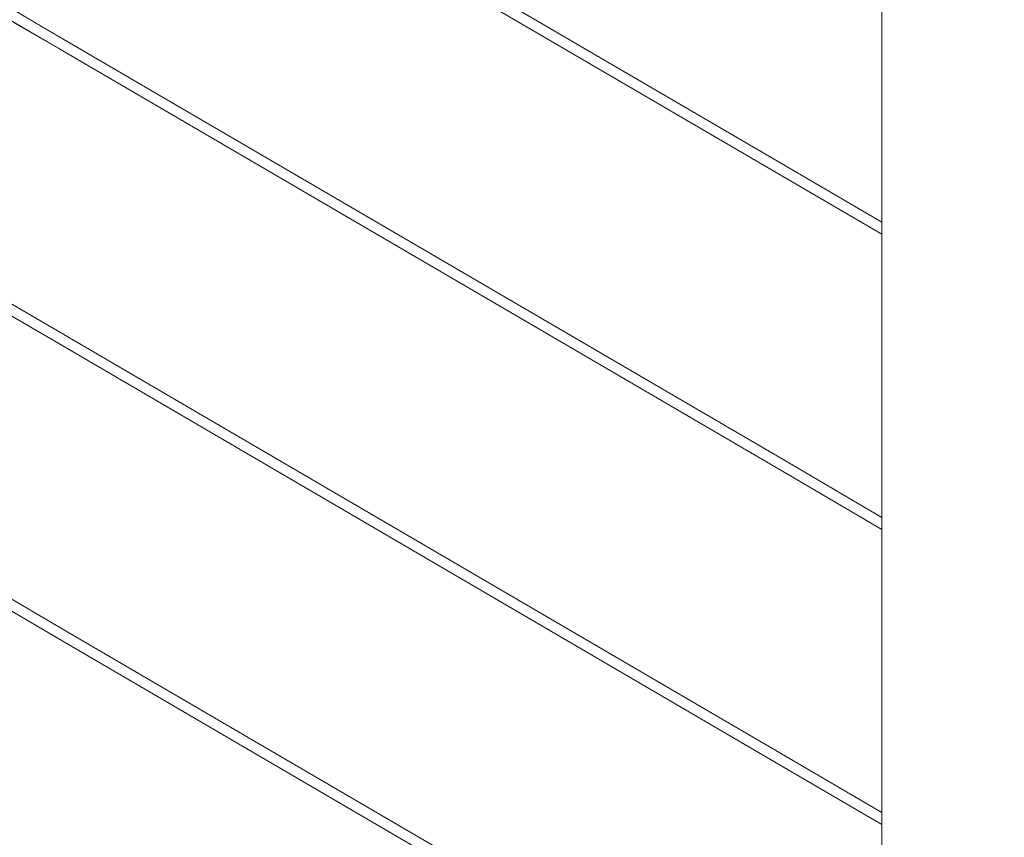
# Model space of a CAD drawing. Header units: millimetres. Extents: x -101298 to -58298, y 45839 to 66839.
# Tile 72 of 124: x -84343 to -83965, y 58764 to 59078. Entities that reach past the tile are written whole.
import ezdxf

# ---------------------------------------------------------------- set-up
doc = ezdxf.new("R2010")
doc.units = ezdxf.units.MM
doc.header["$MEASUREMENT"] = 0
doc.linetypes.add('Wipeout_Contour', pattern=[1000, 0, -1000])
doc.layers.add('Nowe_Konstrukcja - Schody', color=7, linetype='Continuous')
doc.layers.add('Nowe_Konstrukcja - Ściany zew', color=7, linetype='Continuous')
doc.layers.add('Nowe_Konstrukcja - Schody_Nr_pióra__101', color=250, linetype='Continuous', lineweight=13, true_color=0x333333)

msp = doc.modelspace()

# ---------------------------------------------------------------- wipeouts: each hides what was drawn before it
at = {"color": 254, "linetype": 'Wipeout_Contour', "lineweight": 0, "ltscale": 3682420.676851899}
msp.add_wipeout([(-84577.26, 58941.39), (-84638.23, 58905.76), (-84607.26, 58905.76), (-84607.26, 58845.76), (-84637.26, 58845.76), (-84637.26, 58742.13), (-84327.26, 58742.13), (-84327.26, 58682.13), (-84357.26, 58682.13), (-84357.26, 58578.49), (-84047.26, 58578.49), (-84047.26, 58518.49), (-84077.26, 58518.49), (-84077.26, 58414.85), (-83767.26, 58414.85), (-83767.26, 58354.85), (-83797.26, 58354.85), (-83797.26, 58251.22), (-83487.26, 58251.22), (-83487.26, 58191.22), (-83517.26, 58191.22), (-83517.26, 58087.58), (-83207.26, 58087.58), (-83207.26, 58027.58), (-83237.26, 58027.58), (-83237.26, 57923.95), (-83062.26, 57923.95), (-83062.26, 58100.53), (-83488.27, 58349.49), (-83768.27, 58513.13), (-83962.26, 58626.5), (-83962.26, 58414.86), (-84012.26, 58414.86), (-84012.26, 58655.72), (-84328.27, 58840.4), (-84539.17, 58963.65)], dxfattribs=at).dxf.layer = 'Nowe_Konstrukcja - Ściany zew'

# ---------------------------------------------------------------- next in the draw order: wipeouts: each hides what was drawn before it
at = {"color": 254, "linetype": 'Wipeout_Contour', "lineweight": 0, "ltscale": 513913.946845}
msp.add_wipeout([(-84442.2, 59020.32), (-84535.2, 58965.97), (-84327.26, 58844.44), (-84012.26, 58660.35), (-84012.26, 58769.05)], dxfattribs=at).dxf.layer = 'Nowe_Konstrukcja - Ściany zew'

# ---------------------------------------------------------------- next in the draw order: wipeouts: each hides what was drawn before it
at = {"color": 254, "linetype": 'Wipeout_Contour', "lineweight": 0, "ltscale": 411121.21116}
msp.add_wipeout([(-84345.24, 59076.98), (-84438.24, 59022.63), (-84012.26, 58773.69), (-84012.26, 58882.39)], dxfattribs=at).dxf.layer = 'Nowe_Konstrukcja - Ściany zew'

# ---------------------------------------------------------------- next in the draw order: wipeouts: each hides what was drawn before it
at = {"color": 254, "linetype": 'Wipeout_Contour', "lineweight": 0, "ltscale": 410662.706288}
msp.add_wipeout([(-84327.98, 58840.91), (-84328.27, 58840.4), (-84048.27, 58676.77), (-84047.98, 58677.27)], dxfattribs=at).dxf.layer = 'Nowe_Konstrukcja - Schody'
at = {"color": 254, "linetype": 'Wipeout_Contour', "lineweight": 0, "ltscale": 514111.029272}
msp.add_wipeout([(-84341.27, 59079.3), (-84012.26, 58887.02), (-84012.26, 58995.72), (-84248.28, 59133.65), (-84297.26, 59105.02)], dxfattribs=at).dxf.layer = 'Nowe_Konstrukcja - Ściany zew'

# ---------------------------------------------------------------- next in the draw order: wipeouts: each hides what was drawn before it
at = {"color": 254, "linetype": 'Wipeout_Contour', "lineweight": 0, "ltscale": 410663.482617}
msp.add_wipeout([(-84047.26, 58678.49), (-84046.55, 58679.71), (-84326.55, 58843.35), (-84327.26, 58842.13)], dxfattribs=at).dxf.layer = 'Nowe_Konstrukcja - Schody'
at = {"color": 254, "linetype": 'Wipeout_Contour', "lineweight": 0, "ltscale": 411194.352621}
msp.add_wipeout([(-84244.31, 59135.97), (-84012.26, 59000.35), (-84012.26, 59109.05), (-84151.31, 59190.32)], dxfattribs=at).dxf.layer = 'Nowe_Konstrukcja - Ściany zew'

# ---------------------------------------------------------------- next in the draw order: wipeouts: each hides what was drawn before it
at = {"color": 254, "linetype": 'Wipeout_Contour', "lineweight": 0, "ltscale": 410398.472336}
msp.add_wipeout([(-84012.26, 58414.86), (-83962.26, 58414.86), (-83962.26, 59443.43), (-84012.26, 59443.43)], dxfattribs=at).dxf.layer = 'Nowe_Konstrukcja - Schody'
at = {"color": 254, "linetype": 'Wipeout_Contour', "lineweight": 0, "ltscale": 410663.804224}
msp.add_wipeout([(-84046.55, 58679.71), (-84046.25, 58680.22), (-84326.25, 58843.85), (-84326.55, 58843.35)], dxfattribs=at).dxf.layer = 'Nowe_Konstrukcja - Schody'

# ---------------------------------------------------------------- next in the draw order: wipeouts: each hides what was drawn before it
at = {"color": 254, "linetype": 'Wipeout_Contour', "lineweight": 0, "ltscale": 411955.76173}
msp.add_wipeout([(-84328.27, 58840.4), (-84327.98, 58840.91), (-84607.98, 59004.54), (-84608.27, 59004.04)], dxfattribs=at).dxf.layer = 'Nowe_Konstrukcja - Schody'
at = {"color": 254, "linetype": 'Wipeout_Contour', "lineweight": 0, "ltscale": 410193.072825}
msp.add_wipeout([(-84048.27, 58790.1), (-84012.26, 58769.05), (-84012.26, 58769.73), (-84047.98, 58790.6)], dxfattribs=at).dxf.layer = 'Nowe_Konstrukcja - Schody'

# ---------------------------------------------------------------- next in the draw order: wipeouts: each hides what was drawn before it
at = {"color": 254, "linetype": 'Wipeout_Contour', "lineweight": 0, "ltscale": 411956.535629}
msp.add_wipeout([(-84606.55, 59006.99), (-84607.26, 59005.76), (-84327.26, 58842.13), (-84326.55, 58843.35)], dxfattribs=at).dxf.layer = 'Nowe_Konstrukcja - Schody'
at = {"color": 254, "linetype": 'Wipeout_Contour', "lineweight": 0, "ltscale": 410196.68813}
msp.add_wipeout([(-84047.26, 58791.83), (-84012.26, 58771.37), (-84012.26, 58773.01), (-84046.55, 58793.05)], dxfattribs=at).dxf.layer = 'Nowe_Konstrukcja - Schody'

# ---------------------------------------------------------------- next in the draw order: wipeouts: each hides what was drawn before it
at = {"color": 254, "linetype": 'Wipeout_Contour', "lineweight": 0, "ltscale": 411956.856233}
msp.add_wipeout([(-84606.25, 59007.49), (-84606.55, 59006.99), (-84326.55, 58843.35), (-84326.25, 58843.85)], dxfattribs=at).dxf.layer = 'Nowe_Konstrukcja - Schody'
at = {"color": 254, "linetype": 'Wipeout_Contour', "lineweight": 0, "ltscale": 410198.162993}
msp.add_wipeout([(-84046.55, 58793.05), (-84012.26, 58773.01), (-84012.26, 58773.69), (-84046.25, 58793.55)], dxfattribs=at).dxf.layer = 'Nowe_Konstrukcja - Schody'

# ---------------------------------------------------------------- next in the draw order: wipeouts: each hides what was drawn before it
at = {"color": 254, "linetype": 'Wipeout_Contour', "lineweight": 0, "ltscale": 410922.331615}
msp.add_wipeout([(-84327.98, 58954.24), (-84328.27, 58953.73), (-84048.27, 58790.1), (-84047.98, 58790.6)], dxfattribs=at).dxf.layer = 'Nowe_Konstrukcja - Schody'

# ---------------------------------------------------------------- next in the draw order: wipeouts: each hides what was drawn before it
at = {"color": 254, "linetype": 'Wipeout_Contour', "lineweight": 0, "ltscale": 410923.116652}
msp.add_wipeout([(-84047.26, 58791.83), (-84046.55, 58793.05), (-84326.55, 58956.68), (-84327.26, 58955.46)], dxfattribs=at).dxf.layer = 'Nowe_Konstrukcja - Schody'

# ---------------------------------------------------------------- next in the draw order: linework, layer by layer
at = {"layer": 'Nowe_Konstrukcja - Schody_Nr_pióra__101', "color": 250, "linetype": 'Continuous', "lineweight": 13, "true_color": 0x333333}
msp.add_line((-84012.26, 58769.05), (-84048.27, 58790.1), dxfattribs=at)

# ---------------------------------------------------------------- next in the draw order: wipeouts: each hides what was drawn before it
at = {"color": 254, "linetype": 'Wipeout_Contour', "lineweight": 0, "ltscale": 410923.441866}
msp.add_wipeout([(-84046.55, 58793.05), (-84046.25, 58793.55), (-84326.25, 58957.19), (-84326.55, 58956.68)], dxfattribs=at).dxf.layer = 'Nowe_Konstrukcja - Schody'

# ---------------------------------------------------------------- next in the draw order: linework, layer by layer
at = {"layer": 'Nowe_Konstrukcja - Schody_Nr_pióra__101', "color": 250, "linetype": 'Continuous', "lineweight": 13, "true_color": 0x333333}
for p, q in [((-84046.25, 58680.22), (-84326.25, 58843.85)), ((-84048.27, 58676.77), (-84328.27, 58840.4)), ((-84012.26, 58773.69), (-84046.25, 58793.55))]:
    msp.add_line(p, q, dxfattribs=at)

# ---------------------------------------------------------------- next in the draw order: wipeouts: each hides what was drawn before it
at = {"color": 254, "linetype": 'Wipeout_Contour', "lineweight": 0, "ltscale": 412215.292489}
msp.add_wipeout([(-84328.27, 58953.73), (-84327.98, 58954.24), (-84607.98, 59117.88), (-84608.27, 59117.37)], dxfattribs=at).dxf.layer = 'Nowe_Konstrukcja - Schody'
at = {"color": 254, "linetype": 'Wipeout_Contour', "lineweight": 0, "ltscale": 410453.088078}
msp.add_wipeout([(-84048.27, 58903.43), (-84012.26, 58882.39), (-84012.26, 58883.07), (-84047.98, 58903.94)], dxfattribs=at).dxf.layer = 'Nowe_Konstrukcja - Schody'

# ---------------------------------------------------------------- next in the draw order: wipeouts: each hides what was drawn before it
at = {"color": 254, "linetype": 'Wipeout_Contour', "lineweight": 0, "ltscale": 412216.075069}
msp.add_wipeout([(-84606.55, 59120.32), (-84607.26, 59119.1), (-84327.26, 58955.46), (-84326.55, 58956.68)], dxfattribs=at).dxf.layer = 'Nowe_Konstrukcja - Schody'
at = {"color": 254, "linetype": 'Wipeout_Contour', "lineweight": 0, "ltscale": 410456.711877}
msp.add_wipeout([(-84047.26, 58905.16), (-84012.26, 58884.7), (-84012.26, 58886.34), (-84046.55, 58906.38)], dxfattribs=at).dxf.layer = 'Nowe_Konstrukcja - Schody'

# ---------------------------------------------------------------- next in the draw order: wipeouts: each hides what was drawn before it
at = {"color": 254, "linetype": 'Wipeout_Contour', "lineweight": 0, "ltscale": 412216.39927}
msp.add_wipeout([(-84606.25, 59120.82), (-84606.55, 59120.32), (-84326.55, 58956.68), (-84326.25, 58957.19)], dxfattribs=at).dxf.layer = 'Nowe_Konstrukcja - Schody'
at = {"color": 254, "linetype": 'Wipeout_Contour', "lineweight": 0, "ltscale": 410458.19026}
msp.add_wipeout([(-84046.55, 58906.38), (-84012.26, 58886.34), (-84012.26, 58887.02), (-84046.25, 58906.89)], dxfattribs=at).dxf.layer = 'Nowe_Konstrukcja - Schody'

# ---------------------------------------------------------------- next in the draw order: wipeouts: each hides what was drawn before it
at = {"color": 254, "linetype": 'Wipeout_Contour', "lineweight": 0, "ltscale": 411182.292819}
msp.add_wipeout([(-84327.98, 59067.57), (-84328.27, 59067.07), (-84048.27, 58903.43), (-84047.98, 58903.94)], dxfattribs=at).dxf.layer = 'Nowe_Konstrukcja - Schody'

# ---------------------------------------------------------------- next in the draw order: wipeouts: each hides what was drawn before it
at = {"color": 254, "linetype": 'Wipeout_Contour', "lineweight": 0, "ltscale": 411183.086551}
msp.add_wipeout([(-84047.26, 58905.16), (-84046.55, 58906.38), (-84326.55, 59070.02), (-84327.26, 59068.79)], dxfattribs=at).dxf.layer = 'Nowe_Konstrukcja - Schody'

# ---------------------------------------------------------------- next in the draw order: linework, layer by layer
at = {"layer": 'Nowe_Konstrukcja - Schody_Nr_pióra__101', "color": 250, "linetype": 'Continuous', "lineweight": 13, "true_color": 0x333333}
msp.add_line((-84012.26, 58882.39), (-84048.27, 58903.43), dxfattribs=at)

# ---------------------------------------------------------------- next in the draw order: wipeouts: each hides what was drawn before it
at = {"color": 254, "linetype": 'Wipeout_Contour', "lineweight": 0, "ltscale": 411183.415367}
msp.add_wipeout([(-84046.55, 58906.38), (-84046.25, 58906.89), (-84326.25, 59070.52), (-84326.55, 59070.02)], dxfattribs=at).dxf.layer = 'Nowe_Konstrukcja - Schody'

# ---------------------------------------------------------------- next in the draw order: linework, layer by layer
at = {"layer": 'Nowe_Konstrukcja - Schody_Nr_pióra__101', "color": 250, "linetype": 'Continuous', "lineweight": 13, "true_color": 0x333333}
for p, q in [((-84326.25, 58843.85), (-84606.25, 59007.49)), ((-84328.27, 58840.4), (-84608.27, 59004.04)), ((-84046.25, 58793.55), (-84326.25, 58957.19)), ((-84048.27, 58790.1), (-84328.27, 58953.73)), ((-84012.26, 58887.02), (-84046.25, 58906.89))]:
    msp.add_line(p, q, dxfattribs=at)

# ---------------------------------------------------------------- next in the draw order: wipeouts: each hides what was drawn before it
at = {"color": 254, "linetype": 'Wipeout_Contour', "lineweight": 0, "ltscale": 412475.15819}
msp.add_wipeout([(-84328.27, 59067.07), (-84327.98, 59067.57), (-84607.98, 59231.21), (-84608.27, 59230.7)], dxfattribs=at).dxf.layer = 'Nowe_Konstrukcja - Schody'
at = {"color": 254, "linetype": 'Wipeout_Contour', "lineweight": 0, "ltscale": 410713.439114}
msp.add_wipeout([(-84048.27, 59016.77), (-84012.26, 58995.72), (-84012.26, 58996.4), (-84047.98, 59017.27)], dxfattribs=at).dxf.layer = 'Nowe_Konstrukcja - Schody'

# ---------------------------------------------------------------- next in the draw order: wipeouts: each hides what was drawn before it
at = {"color": 254, "linetype": 'Wipeout_Contour', "lineweight": 0, "ltscale": 412475.94944}
msp.add_wipeout([(-84606.55, 59233.65), (-84607.26, 59232.43), (-84327.26, 59068.79), (-84326.55, 59070.02)], dxfattribs=at).dxf.layer = 'Nowe_Konstrukcja - Schody'
at = {"color": 254, "linetype": 'Wipeout_Contour', "lineweight": 0, "ltscale": 410717.071394}
msp.add_wipeout([(-84047.26, 59018.49), (-84012.26, 58998.04), (-84012.26, 58999.68), (-84046.55, 59019.71)], dxfattribs=at).dxf.layer = 'Nowe_Konstrukcja - Schody'

# ---------------------------------------------------------------- next in the draw order: wipeouts: each hides what was drawn before it
at = {"color": 254, "linetype": 'Wipeout_Contour', "lineweight": 0, "ltscale": 412476.277232}
msp.add_wipeout([(-84606.25, 59234.16), (-84606.55, 59233.65), (-84326.55, 59070.02), (-84326.25, 59070.52)], dxfattribs=at).dxf.layer = 'Nowe_Konstrukcja - Schody'
at = {"color": 254, "linetype": 'Wipeout_Contour', "lineweight": 0, "ltscale": 410718.55329}
msp.add_wipeout([(-84046.55, 59019.71), (-84012.26, 58999.68), (-84012.26, 59000.35), (-84046.25, 59020.22)], dxfattribs=at).dxf.layer = 'Nowe_Konstrukcja - Schody'

# ---------------------------------------------------------------- next in the draw order: linework, layer by layer
at = {"layer": 'Nowe_Konstrukcja - Schody_Nr_pióra__101', "color": 250, "linetype": 'Continuous', "lineweight": 13, "true_color": 0x333333}
msp.add_line((-84012.26, 58414.86), (-84012.26, 59443.43), dxfattribs=at)

# ---------------------------------------------------------------- next in the draw order: wipeouts: each hides what was drawn before it
at = {"color": 254, "linetype": 'Wipeout_Contour', "lineweight": 0, "ltscale": 411442.589261}
msp.add_wipeout([(-84327.98, 59180.91), (-84328.27, 59180.4), (-84048.27, 59016.77), (-84047.98, 59017.27)], dxfattribs=at).dxf.layer = 'Nowe_Konstrukcja - Schody'

# ---------------------------------------------------------------- next in the draw order: wipeouts: each hides what was drawn before it
at = {"color": 254, "linetype": 'Wipeout_Contour', "lineweight": 0, "ltscale": 411443.391678}
msp.add_wipeout([(-84047.26, 59018.49), (-84046.55, 59019.71), (-84326.55, 59183.35), (-84327.26, 59182.13)], dxfattribs=at).dxf.layer = 'Nowe_Konstrukcja - Schody'

# ---------------------------------------------------------------- next in the draw order: linework, layer by layer
at = {"layer": 'Nowe_Konstrukcja - Schody_Nr_pióra__101', "color": 250, "linetype": 'Continuous', "lineweight": 13, "true_color": 0x333333}
msp.add_line((-84012.26, 58995.72), (-84048.27, 59016.77), dxfattribs=at)

# ---------------------------------------------------------------- next in the draw order: wipeouts: each hides what was drawn before it
at = {"color": 254, "linetype": 'Wipeout_Contour', "lineweight": 0, "ltscale": 411443.72409}
msp.add_wipeout([(-84046.55, 59019.71), (-84046.25, 59020.22), (-84326.25, 59183.85), (-84326.55, 59183.35)], dxfattribs=at).dxf.layer = 'Nowe_Konstrukcja - Schody'

# ---------------------------------------------------------------- next in the draw order: linework, layer by layer
at = {"layer": 'Nowe_Konstrukcja - Schody_Nr_pióra__101', "color": 250, "linetype": 'Continuous', "lineweight": 13, "true_color": 0x333333}
for p, q in [((-84326.25, 59070.52), (-84606.25, 59234.16)), ((-84328.27, 59067.07), (-84608.27, 59230.7)), ((-84046.25, 59020.22), (-84326.25, 59183.85)), ((-84048.27, 59016.77), (-84328.27, 59180.4)), ((-84326.25, 58957.19), (-84606.25, 59120.82)), ((-84328.27, 58953.73), (-84608.27, 59117.37)), ((-84046.25, 58906.89), (-84326.25, 59070.52)), ((-84048.27, 58903.43), (-84328.27, 59067.07)), ((-84012.26, 59000.35), (-84046.25, 59020.22))]:
    msp.add_line(p, q, dxfattribs=at)

doc.saveas('drawing.dxf')
